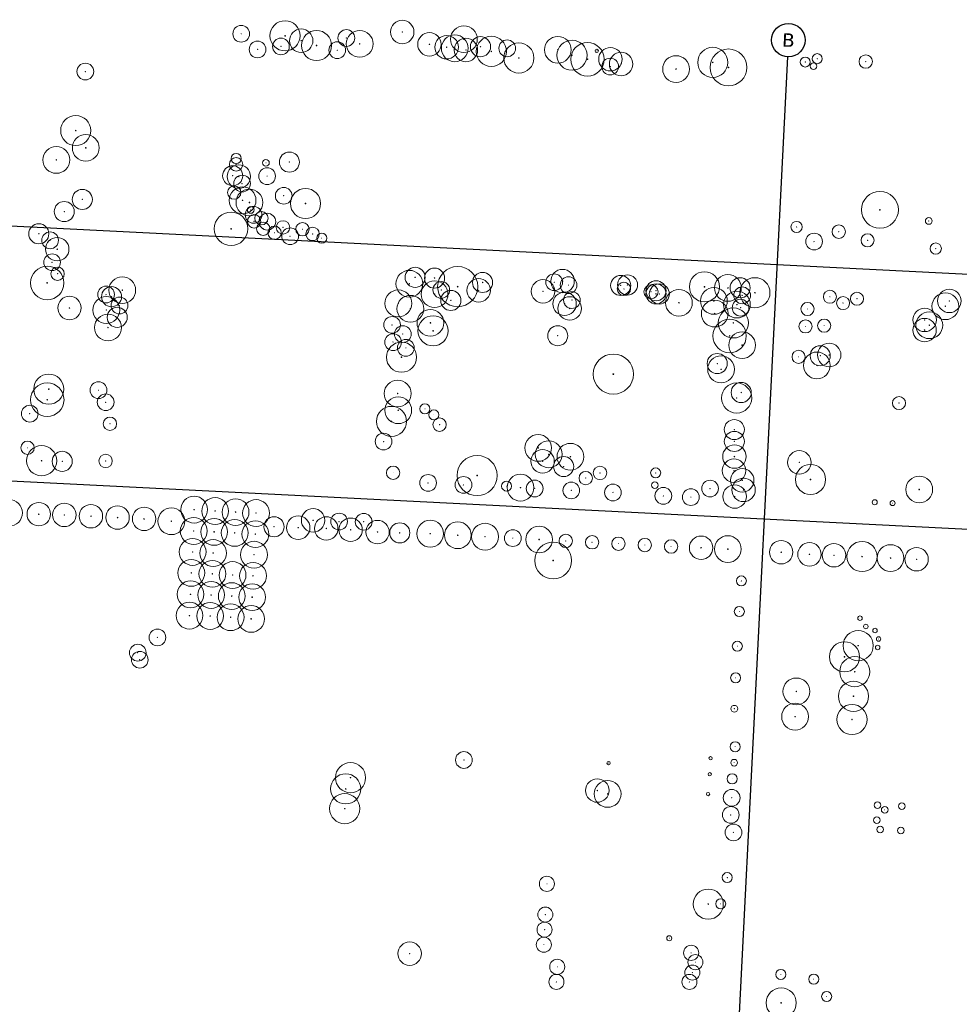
# Model space of a CAD drawing. Header units: millimetres. Extents: x 32690613 to 32694387, y 5343747 to 5344591.
# Tile 7 of 8: x 32692471 to 32692751, y 5344244 to 5344538. Entities that reach past the tile are written whole.
import ezdxf

# ---------------------------------------------------------------- set-up
doc = ezdxf.new("R2010")
doc.units = ezdxf.units.MM
doc.layers.get('DEFPOINTS').update_dxf_attribs({"true_color": 0xff7f7f})
doc.layers.add('Baum-Bestand', color=7, linetype='Continuous', lineweight=20, true_color=0x4c9900)
doc.styles.add('Verdana', font='verdana.ttf')

# ---------------------------------------------------------------- blocks, each defined once
blk = doc.blocks.new('Baum - ungeschützt')
at = {"layer": 'Baum-Bestand'}
for radius in [0.5, 0.01]:
    blk.add_circle((0, 0), radius, dxfattribs=at)
blk = doc.blocks.new('Einzelbaum geschützt')
at = {"layer": 'Baum-Bestand'}
for radius in [0.5, 0.01]:
    blk.add_circle((0, 0), radius, dxfattribs=at)
blk = doc.blocks.new('A$C78070446')
for p, q in [((4469989.15, 5343046.05), (4469922.86, 5342307.18)), ((4469505.56, 5343027.12), (4470255.14, 5342959.86)), ((4469498.77, 5342951.42), (4470248.35, 5342884.17))]:
    blk.add_line(p, q)
blk.add_circle((4469989.59, 5343051.03), 5)
at = {"insert": (4469989.59, 5343051.03), "char_height": 4, "attachment_point": 5, "rotation": 354.86, "line_spacing_factor": 0.252012, "style": 'Verdana'}
blk.add_mtext('B', dxfattribs=at)

msp = doc.modelspace()

# ---------------------------------------------------------------- block references
at = {"layer": 'Baum-Bestand'}
for name, p, xscale, yscale, zscale, rotation in [('Einzelbaum geschützt', (32692549.78, 5344533.41), 9.000000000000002, 9.000000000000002, 9.000000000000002, 87.15858123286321), ('Einzelbaum geschützt', (32692584.78, 5344534.55), 7.000000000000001, 7.000000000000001, 7.000000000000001, 87.15858123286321), ('Einzelbaum geschützt', (32692536.69, 5344534.01), 5, 5, 5, 87.15858123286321), ('Einzelbaum geschützt', (32692554.6, 5344531.94), 7.000000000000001, 7.000000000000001, 7.000000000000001, 87.15858123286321), ('Einzelbaum geschützt', (32692559.19, 5344530.5), 9.000000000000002, 9.000000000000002, 9.000000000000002, 87.15858123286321), ('Einzelbaum geschützt', (32692568.09, 5344532.75), 5, 5, 5, 87.15858123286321), ('Einzelbaum geschützt', (32692572.08, 5344531), 7.999999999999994, 7.999999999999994, 7.999999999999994, 87.15858123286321), ('Einzelbaum geschützt', (32692592.9, 5344530.86), 7.000000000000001, 7.000000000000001, 7.000000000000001, 87.15858123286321), ('Baum - ungeschützt', (32692603.2, 5344532.4), 7.999999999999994, 7.999999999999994, 7.999999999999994, 2.237485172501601), ('Baum - ungeschützt', (32692541.58, 5344529.34), 5, 5, 5, 2.2374851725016), ('Baum - ungeschützt', (32692548.56, 5344530.24), 5, 5, 5, 2.2374851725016), ('Baum - ungeschützt', (32692565.38, 5344529.12), 5, 5, 5, 2.2374851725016), ('Einzelbaum geschützt', (32692598.03, 5344530), 7.000000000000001, 7.000000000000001, 7.000000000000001, 87.15858123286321), ('Einzelbaum geschützt', (32692600.47, 5344529.68), 7.999999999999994, 7.999999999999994, 7.999999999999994, 87.15858123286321), ('Einzelbaum geschützt', (32692603.79, 5344529.16), 7.000000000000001, 7.000000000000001, 7.000000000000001, 87.15858123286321), ('Baum - ungeschützt', (32692608.15, 5344530.16), 5.999999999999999, 5.999999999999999, 5.999999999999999, 2.2374851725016), ('Einzelbaum geschützt', (32692611.39, 5344528.76), 9.000000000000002, 9.000000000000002, 9.000000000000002, 87.15858123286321), ('Einzelbaum geschützt', (32692616.13, 5344529.67), 5, 5, 5, 87.15858123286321), ('Baum - ungeschützt', (32692619.61, 5344526.78), 9, 9, 9, 2.237485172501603), ('Baum - ungeschützt', (32692631.25, 5344529.23), 7.999999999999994, 7.999999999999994, 7.999999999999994, 2.237485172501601), ('Baum - ungeschützt', (32692635.48, 5344527.61), 9, 9, 9, 2.237485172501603), ('Baum - ungeschützt', (32692640.1, 5344526.39), 10, 10, 10, 2.2374851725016), ('Baum - ungeschützt', (32692646.94, 5344526.42), 6.999999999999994, 6.999999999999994, 6.999999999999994, 2.237485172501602), ('Baum - ungeschützt', (32692650.14, 5344524.98), 6.999999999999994, 6.999999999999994, 6.999999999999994, 2.237485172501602), ('Baum - ungeschützt', (32692677.51, 5344525.47), 9, 9, 9, 2.237485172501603), ('Baum - ungeschützt', (32692682.2, 5344523.98), 11, 11, 11, 2.237485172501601), ('Baum - ungeschützt', (32692490.14, 5344522.73), 5, 5, 5, 2.2374851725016), ('Baum - ungeschützt', (32692646.89, 5344524.22), 5, 5, 5, 2.2374851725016), ('Baum - ungeschützt', (32692666.56, 5344523.47), 7.999999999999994, 7.999999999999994, 7.999999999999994, 2.237485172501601), ('Baum - ungeschützt', (32692705.14, 5344525.58), 3, 3, 3, 2.2374851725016), ('Baum - ungeschützt', (32692707.61, 5344524.33), 1.999999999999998, 1.999999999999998, 1.999999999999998, 2.237485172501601), ('Baum - ungeschützt', (32692708.71, 5344526.58), 3, 3, 3, 2.2374851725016), ('Baum - ungeschützt', (32692723.19, 5344525.72), 3.999999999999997, 3.999999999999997, 3.999999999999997, 2.237485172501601), ('Baum - ungeschützt', (32692487.28, 5344505.12), 9, 9, 9, 2.237485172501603), ('Baum - ungeschützt', (32692490.27, 5344499.96), 7.999999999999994, 7.999999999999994, 7.999999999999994, 2.237485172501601), ('Baum - ungeschützt', (32692481.48, 5344496.36), 7.999999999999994, 7.999999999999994, 7.999999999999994, 2.237485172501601), ('Baum - ungeschützt', (32692551.08, 5344495.71), 5.999999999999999, 5.999999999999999, 5.999999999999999, 2.2374851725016), ('Baum - ungeschützt', (32692535.16, 5344495.03), 3.999999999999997, 3.999999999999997, 3.999999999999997, 2.237485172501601), ('Baum - ungeschützt', (32692535.17, 5344496.79), 3, 3, 3, 2.2374851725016), ('Baum - ungeschützt', (32692544.08, 5344495.47), 1.999999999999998, 1.999999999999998, 1.999999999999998, 2.237485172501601), ('Baum - ungeschützt', (32692534.15, 5344491.64), 5.999999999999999, 5.999999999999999, 5.999999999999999, 2.2374851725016), ('Baum - ungeschützt', (32692535.98, 5344491.39), 6.999999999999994, 6.999999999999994, 6.999999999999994, 2.237485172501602), ('Baum - ungeschützt', (32692544.43, 5344491.51), 5, 5, 5, 2.2374851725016), ('Baum - ungeschützt', (32692536.95, 5344489.3), 5, 5, 5, 2.2374851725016), ('Baum - ungeschützt', (32692489.24, 5344484.56), 5.999999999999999, 5.999999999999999, 5.999999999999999, 2.2374851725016), ('Baum - ungeschützt', (32692534.59, 5344486.62), 3.999999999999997, 3.999999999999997, 3.999999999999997, 2.237485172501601), ('Baum - ungeschützt', (32692537.1, 5344484.29), 7.999999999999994, 7.999999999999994, 7.999999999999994, 2.237485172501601), ('Baum - ungeschützt', (32692539.14, 5344483.65), 7.999999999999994, 7.999999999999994, 7.999999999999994, 2.237485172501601), ('Baum - ungeschützt', (32692549.38, 5344485.66), 5, 5, 5, 2.2374851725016), ('Baum - ungeschützt', (32692555.9, 5344483.34), 9, 9, 9, 2.237485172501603), ('Baum - ungeschützt', (32692727.44, 5344481.46), 11, 11, 11, 2.237485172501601), ('Baum - ungeschützt', (32692483.85, 5344480.93), 5.999999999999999, 5.999999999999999, 5.999999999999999, 2.2374851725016), ('Baum - ungeschützt', (32692540.39, 5344479.97), 5, 5, 5, 2.2374851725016), ('Baum - ungeschützt', (32692539.53, 5344481.42), 1.999999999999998, 1.999999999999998, 1.999999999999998, 2.237485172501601), ('Baum - ungeschützt', (32692533.66, 5344475.79), 10, 10, 10, 2.2374851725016), ('Baum - ungeschützt', (32692540.53, 5344478.01), 3.999999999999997, 3.999999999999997, 3.999999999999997, 2.237485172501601), ('Baum - ungeschützt', (32692542.72, 5344478.96), 3.999999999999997, 3.999999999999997, 3.999999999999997, 2.237485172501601), ('Baum - ungeschützt', (32692544.48, 5344477.92), 5, 5, 5, 2.2374851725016), ('Baum - ungeschützt', (32692549.17, 5344476.21), 3.999999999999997, 3.999999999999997, 3.999999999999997, 2.237485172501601), ('Baum - ungeschützt', (32692742, 5344478.13), 1.999999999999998, 1.999999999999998, 1.999999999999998, 2.237485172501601), ('Baum - ungeschützt', (32692476.25, 5344474.3), 5.999999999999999, 5.999999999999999, 5.999999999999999, 2.2374851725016), ('Baum - ungeschützt', (32692543.27, 5344475.8), 3.999999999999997, 3.999999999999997, 3.999999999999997, 2.237485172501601), ('Baum - ungeschützt', (32692546.65, 5344474.6), 3.999999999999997, 3.999999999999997, 3.999999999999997, 2.237485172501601), ('Baum - ungeschützt', (32692551.3, 5344473.57), 5, 5, 5, 2.2374851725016), ('Baum - ungeschützt', (32692554.98, 5344475.67), 3.999999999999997, 3.999999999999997, 3.999999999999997, 2.237485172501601), ('Baum - ungeschützt', (32692558.01, 5344474.26), 3.999999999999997, 3.999999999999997, 3.999999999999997, 2.237485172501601), ('Einzelbaum geschützt', (32692702.54, 5344476.34), 3.358529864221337, 3.358529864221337, 3.358529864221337, 87.15858123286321), ('Einzelbaum geschützt', (32692715.14, 5344474.93), 3.999999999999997, 3.999999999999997, 3.999999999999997, 87.15858123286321), ('Baum - ungeschützt', (32692479.62, 5344472.35), 5, 5, 5, 2.2374851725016), ('Baum - ungeschützt', (32692481.74, 5344469.71), 6.999999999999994, 6.999999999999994, 6.999999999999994, 2.237485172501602), ('Baum - ungeschützt', (32692560.73, 5344473.01), 3, 3, 3, 2.2374851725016), ('Einzelbaum geschützt', (32692707.77, 5344471.99), 5, 5, 5, 87.15858123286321), ('Baum - ungeschützt', (32692723.75, 5344472.36), 3.910082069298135, 3.910082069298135, 3.910082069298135, 2.237485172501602), ('Einzelbaum geschützt', (32692744.09, 5344469.89), 3.358529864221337, 3.358529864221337, 3.358529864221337, 87.15858123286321), ('Baum - ungeschützt', (32692480.22, 5344465.8), 5, 5, 5, 2.2374851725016), ('Baum - ungeschützt', (32692478.76, 5344459.62), 10, 10, 10, 2.2374851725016), ('Baum - ungeschützt', (32692481.85, 5344462.38), 3.999999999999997, 3.999999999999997, 3.999999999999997, 2.237485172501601), ('Einzelbaum geschützt', (32692586.9, 5344459.38), 7.999999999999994, 7.999999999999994, 7.999999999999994, 87.15858123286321), ('Einzelbaum geschützt', (32692588.63, 5344461.29), 6, 6, 6, 87.15858123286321), ('Einzelbaum geschützt', (32692594.42, 5344461.07), 6, 6, 6, 87.15858123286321), ('Einzelbaum geschützt', (32692601.34, 5344458.53), 12, 12, 12, 87.15858123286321), ('Einzelbaum geschützt', (32692632.65, 5344460.17), 7.000000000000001, 7.000000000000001, 7.000000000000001, 87.15858123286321), ('Baum - ungeschützt', (32692501.17, 5344457.47), 7.999999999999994, 7.999999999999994, 7.999999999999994, 2.237485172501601), ('Einzelbaum geschützt', (32692607.59, 5344457.42), 7.000000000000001, 7.000000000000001, 7.000000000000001, 87.15858123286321), ('Einzelbaum geschützt', (32692608.77, 5344459.77), 6, 6, 6, 87.15858123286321), ('Einzelbaum geschützt', (32692626.81, 5344457.12), 7.000000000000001, 7.000000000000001, 7.000000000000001, 87.15858123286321), ('Einzelbaum geschützt', (32692630.15, 5344459.83), 5, 5, 5, 87.15858123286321), ('Einzelbaum geschützt', (32692634.44, 5344458.97), 5, 5, 5, 87.15858123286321), ('Einzelbaum geschützt', (32692650.02, 5344458.88), 6, 6, 6, 87.15858123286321), ('Einzelbaum geschützt', (32692652.05, 5344459.03), 6, 6, 6, 87.15858123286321), ('Einzelbaum geschützt', (32692675.03, 5344458.48), 9.000000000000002, 9.000000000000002, 9.000000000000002, 87.15858123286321), ('Einzelbaum geschützt', (32692682.03, 5344458.14), 7.999999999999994, 7.999999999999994, 7.999999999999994, 87.15858123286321), ('Einzelbaum geschützt', (32692685.67, 5344458.18), 6, 6, 6, 87.15858123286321), ('Baum - ungeschützt', (32692690.1, 5344456.7), 9, 9, 9, 2.237485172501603), ('Baum - ungeschützt', (32692496.33, 5344456.17), 5, 5, 5, 2.2374851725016), ('Baum - ungeschützt', (32692497.96, 5344455.52), 5.999999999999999, 5.999999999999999, 5.999999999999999, 2.2374851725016), ('Einzelbaum geschützt', (32692583.61, 5344453.53), 7.999999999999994, 7.999999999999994, 7.999999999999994, 87.15858123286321), ('Einzelbaum geschützt', (32692594.43, 5344456.27), 7.999999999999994, 7.999999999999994, 7.999999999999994, 87.15858123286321), ('Einzelbaum geschützt', (32692596.44, 5344457.54), 5, 5, 5, 87.15858123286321), ('Einzelbaum geschützt', (32692650.98, 5344457.86), 3.999999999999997, 3.999999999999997, 3.999999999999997, 87.15858123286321), ('Einzelbaum geschützt', (32692659.06, 5344456.99), 4.195623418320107, 4.195623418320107, 4.195623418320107, 87.15858123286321), ('Einzelbaum geschützt', (32692660.56, 5344456.37), 6, 6, 6, 87.15858123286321), ('Einzelbaum geschützt', (32692660.57, 5344457.3), 6, 6, 6, 87.15858123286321), ('Einzelbaum geschützt', (32692661.56, 5344456.34), 6, 6, 6, 87.15858123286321), ('Baum - ungeschützt', (32692667.4, 5344453.7), 7.999999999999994, 7.999999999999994, 7.999999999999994, 2.237485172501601), ('Baum - ungeschützt', (32692677.85, 5344454.26), 7.999999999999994, 7.999999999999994, 7.999999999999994, 2.237485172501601), ('Einzelbaum geschützt', (32692686.29, 5344455.92), 5, 5, 5, 87.15858123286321), ('Baum - ungeschützt', (32692748.15, 5344454.26), 6.999999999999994, 6.999999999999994, 6.999999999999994, 2.237485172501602), ('Baum - ungeschützt', (32692485.41, 5344452.16), 6.999999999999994, 6.999999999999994, 6.999999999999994, 2.237485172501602), ('Baum - ungeschützt', (32692496.4, 5344451.55), 7.999999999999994, 7.999999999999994, 7.999999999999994, 2.237485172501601), ('Baum - ungeschützt', (32692500.34, 5344452.9), 5, 5, 5, 2.2374851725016), ('Einzelbaum geschützt', (32692587.21, 5344451.93), 7.999999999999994, 7.999999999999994, 7.999999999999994, 87.15858123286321), ('Einzelbaum geschützt', (32692599.29, 5344454.41), 6, 6, 6, 87.15858123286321), ('Einzelbaum geschützt', (32692633.26, 5344453.4), 7.000000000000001, 7.000000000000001, 7.000000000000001, 87.15858123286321), ('Einzelbaum geschützt', (32692634.79, 5344452.01), 7.000000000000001, 7.000000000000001, 7.000000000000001, 87.15858123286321), ('Einzelbaum geschützt', (32692635.45, 5344454.51), 5, 5, 5, 87.15858123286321), ('Baum - ungeschützt', (32692684.72, 5344453.17), 7.999999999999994, 7.999999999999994, 7.999999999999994, 2.237485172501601), ('Einzelbaum geschützt', (32692685.81, 5344452.24), 5, 5, 5, 87.15858123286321), ('Baum - ungeschützt', (32692712.49, 5344455.5), 3.910082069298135, 3.910082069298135, 3.910082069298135, 2.237485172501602), ('Baum - ungeschützt', (32692716.43, 5344453.62), 3.910082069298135, 3.910082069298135, 3.910082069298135, 2.237485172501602), ('Baum - ungeschützt', (32692720.58, 5344454.92), 3.910082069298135, 3.910082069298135, 3.910082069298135, 2.237485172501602), ('Baum - ungeschützt', (32692746.98, 5344452.68), 7.999999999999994, 7.999999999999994, 7.999999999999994, 2.237485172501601), ('Baum - ungeschützt', (32692499.65, 5344449.36), 5.999999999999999, 5.999999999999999, 5.999999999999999, 2.2374851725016), ('Baum - ungeschützt', (32692593.19, 5344447.72), 7.999999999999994, 7.999999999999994, 7.999999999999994, 2.237485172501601), ('Einzelbaum geschützt', (32692678.1, 5344450.48), 7.999999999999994, 7.999999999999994, 7.999999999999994, 87.15858123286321), ('Einzelbaum geschützt', (32692683.65, 5344447.7), 9.000000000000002, 9.000000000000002, 9.000000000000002, 87.15858123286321), ('Baum - ungeschützt', (32692705.8, 5344451.86), 3.910082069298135, 3.910082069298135, 3.910082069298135, 2.237485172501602), ('Baum - ungeschützt', (32692740.79, 5344448.59), 6.999999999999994, 6.999999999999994, 6.999999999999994, 2.237485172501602), ('Einzelbaum geschützt', (32692496.91, 5344446.32), 7.999999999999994, 7.999999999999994, 7.999999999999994, 87.15858123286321), ('Einzelbaum geschützt', (32692581.74, 5344447.1), 5, 5, 5, 87.15858123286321), ('Baum - ungeschützt', (32692593.98, 5344445.34), 9, 9, 9, 2.237485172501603), ('Baum - ungeschützt', (32692682.53, 5344443.81), 10, 10, 10, 2.2374851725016), ('Baum - ungeschützt', (32692710.77, 5344446.88), 3.910082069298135, 3.910082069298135, 3.910082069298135, 2.237485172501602), ('Baum - ungeschützt', (32692740.76, 5344445.55), 6.999999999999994, 6.999999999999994, 6.999999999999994, 2.237485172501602), ('Baum - ungeschützt', (32692742.18, 5344447), 7.999999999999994, 7.999999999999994, 7.999999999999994, 2.237485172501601), ('Einzelbaum geschützt', (32692584.95, 5344444.37), 5, 5, 5, 87.15858123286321), ('Baum - ungeschützt', (32692631.21, 5344443.87), 5.999999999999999, 5.999999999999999, 5.999999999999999, 2.2374851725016), ('Baum - ungeschützt', (32692705.21, 5344446.65), 3.910082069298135, 3.910082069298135, 3.910082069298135, 2.237485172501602), ('Einzelbaum geschützt', (32692582.05, 5344441.96), 5, 5, 5, 87.15858123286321), ('Baum - ungeschützt', (32692686.28, 5344441.05), 7.999999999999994, 7.999999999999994, 7.999999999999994, 2.237485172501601), ('Einzelbaum geschützt', (32692584.56, 5344437.46), 9.000000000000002, 9.000000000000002, 9.000000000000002, 87.15858123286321), ('Einzelbaum geschützt', (32692585.86, 5344440.25), 5, 5, 5, 87.15858123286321), ('Baum - ungeschützt', (32692709.6, 5344437.9), 5.999999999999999, 5.999999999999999, 5.999999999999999, 2.2374851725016), ('Baum - ungeschützt', (32692712.28, 5344438.13), 6.999999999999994, 6.999999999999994, 6.999999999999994, 2.237485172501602), ('Baum - ungeschützt', (32692647.82, 5344432.41), 12, 12, 12, 2.2374851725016), ('Baum - ungeschützt', (32692678.85, 5344435.56), 5.999999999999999, 5.999999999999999, 5.999999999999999, 2.2374851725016), ('Baum - ungeschützt', (32692680, 5344433.84), 7.999999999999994, 7.999999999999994, 7.999999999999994, 2.237485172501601), ('Baum - ungeschützt', (32692703.15, 5344437.57), 3.910082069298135, 3.910082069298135, 3.910082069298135, 2.237485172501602), ('Baum - ungeschützt', (32692708.6, 5344435), 7.999999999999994, 7.999999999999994, 7.999999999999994, 2.237485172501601), ('Einzelbaum geschützt', (32692479.22, 5344427.92), 9.000000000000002, 9.000000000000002, 9.000000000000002, 87.15858123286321), ('Baum - ungeschützt', (32692478.77, 5344424.77), 10, 10, 10, 2.2374851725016), ('Einzelbaum geschützt', (32692494.08, 5344427.61), 5, 5, 5, 87.15858123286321), ('Einzelbaum geschützt', (32692583.41, 5344426.62), 7.999999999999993, 7.999999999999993, 7.999999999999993, 87.15858123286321), ('Einzelbaum geschützt', (32692684.64, 5344425.28), 9.000000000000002, 9.000000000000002, 9.000000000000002, 87.15858123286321), ('Baum - ungeschützt', (32692686, 5344426.92), 5.999999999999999, 5.999999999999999, 5.999999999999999, 2.2374851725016), ('Einzelbaum geschützt', (32692496.22, 5344424.01), 5, 5, 5, 87.15858123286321), ('Einzelbaum geschützt', (32692583.58, 5344421.63), 7.999999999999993, 7.999999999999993, 7.999999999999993, 87.15858123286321), ('Baum - ungeschützt', (32692733.13, 5344423.77), 3.910082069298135, 3.910082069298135, 3.910082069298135, 2.237485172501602), ('Einzelbaum geschützt', (32692473.55, 5344420.6), 5, 5, 5, 87.15858123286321), ('Baum - ungeschützt', (32692581.57, 5344418.29), 9, 9, 9, 2.237485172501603), ('Baum - ungeschützt', (32692591.56, 5344422.05), 3, 3, 3, 2.2374851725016), ('Baum - ungeschützt', (32692497.49, 5344417.59), 3.999999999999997, 3.999999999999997, 3.999999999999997, 2.237485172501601), ('Baum - ungeschützt', (32692594.23, 5344420.24), 3, 3, 3, 2.2374851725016), ('Baum - ungeschützt', (32692595.93, 5344417.33), 3.999999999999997, 3.999999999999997, 3.999999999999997, 2.237485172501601), ('Einzelbaum geschützt', (32692683.94, 5344415.85), 6, 6, 6, 87.15858123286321), ('Einzelbaum geschützt', (32692579.2, 5344412.28), 5, 5, 5, 87.15858123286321), ('Baum - ungeschützt', (32692625.37, 5344410.38), 7.999999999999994, 7.999999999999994, 7.999999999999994, 2.237485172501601), ('Einzelbaum geschützt', (32692683.96, 5344412.32), 6, 6, 6, 87.15858123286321), ('Baum - ungeschützt', (32692472.88, 5344410.41), 3.999999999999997, 3.999999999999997, 3.999999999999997, 2.237485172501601), ('Einzelbaum geschützt', (32692477.08, 5344406.56), 9.000000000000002, 9.000000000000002, 9.000000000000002, 87.15858123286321), ('Baum - ungeschützt', (32692628.52, 5344408.47), 7.999999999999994, 7.999999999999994, 7.999999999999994, 2.237485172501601), ('Baum - ungeschützt', (32692635.01, 5344407.74), 7.999999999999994, 7.999999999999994, 7.999999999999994, 2.237485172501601), ('Einzelbaum geschützt', (32692683.99, 5344407.8), 7.000000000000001, 7.000000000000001, 7.000000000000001, 87.15858123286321), ('Einzelbaum geschützt', (32692483.24, 5344406.37), 6, 6, 6, 87.15858123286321), ('Baum - ungeschützt', (32692496.2, 5344406.49), 3.999999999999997, 3.999999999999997, 3.999999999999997, 2.237485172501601), ('Baum - ungeschützt', (32692607.14, 5344402.13), 12, 12, 12, 2.2374851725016), ('Baum - ungeschützt', (32692626.69, 5344406.39), 6.999999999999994, 6.999999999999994, 6.999999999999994, 2.237485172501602), ('Baum - ungeschützt', (32692632.98, 5344404.82), 5.999999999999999, 5.999999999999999, 5.999999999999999, 2.2374851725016), ('Einzelbaum geschützt', (32692703.35, 5344406.06), 7.000000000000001, 7.000000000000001, 7.000000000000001, 87.15858123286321), ('Baum - ungeschützt', (32692582.06, 5344402.95), 3.999999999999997, 3.999999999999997, 3.999999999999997, 2.237485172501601), ('Einzelbaum geschützt', (32692643.83, 5344402.91), 3.999999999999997, 3.999999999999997, 3.999999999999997, 87.15858123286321), ('Einzelbaum geschützt', (32692683.84, 5344403.59), 7.000000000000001, 7.000000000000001, 7.000000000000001, 87.15858123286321), ('Einzelbaum geschützt', (32692706.7, 5344400.96), 9.000000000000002, 9.000000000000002, 9.000000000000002, 87.15858123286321), ('Einzelbaum geschützt', (32692592.5, 5344399.94), 5, 5, 5, 87.15858123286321), ('Einzelbaum geschützt', (32692603.07, 5344399.34), 5, 5, 5, 87.15858123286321), ('Baum - ungeschützt', (32692620.09, 5344398.53), 7.999999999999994, 7.999999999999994, 7.999999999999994, 2.237485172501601), ('Baum - ungeschützt', (32692639.57, 5344401.36), 3.999999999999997, 3.999999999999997, 3.999999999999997, 2.237485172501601), ('Baum - ungeschützt', (32692660.46, 5344402.92), 3, 3, 3, 2.2374851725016), ('Baum - ungeschützt', (32692686.32, 5344400.71), 6.999999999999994, 6.999999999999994, 6.999999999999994, 2.237485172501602), ('Baum - ungeschützt', (32692739.17, 5344397.97), 7.999999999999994, 7.999999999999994, 7.999999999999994, 2.237485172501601), ('Baum - ungeschützt', (32692615.95, 5344398.98), 3, 3, 3, 2.2374851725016), ('Einzelbaum geschützt', (32692624.33, 5344398.27), 5, 5, 5, 87.15858123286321), ('Einzelbaum geschützt', (32692635.26, 5344397.7), 5, 5, 5, 87.15858123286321), ('Einzelbaum geschützt', (32692647.7, 5344397.08), 5, 5, 5, 87.15858123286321), ('Baum - ungeschützt', (32692660.22, 5344399.27), 1.999999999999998, 1.999999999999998, 1.999999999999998, 2.237485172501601), ('Einzelbaum geschützt', (32692676.7, 5344398.25), 5, 5, 5, 87.15858123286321), ('Einzelbaum geschützt', (32692684.06, 5344395.87), 7.000000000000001, 7.000000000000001, 7.000000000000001, 87.15858123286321), ('Einzelbaum geschützt', (32692686.7, 5344397.84), 7.000000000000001, 7.000000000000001, 7.000000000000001, 87.15858123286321), ('Einzelbaum geschützt', (32692522.63, 5344391.96), 7.999999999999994, 7.999999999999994, 7.999999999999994, 87.15858123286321), ('Einzelbaum geschützt', (32692662.75, 5344396.07), 5, 5, 5, 87.15858123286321), ('Einzelbaum geschützt', (32692670.97, 5344395.69), 5, 5, 5, 87.15858123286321), ('Einzelbaum geschützt', (32692467.34, 5344390.99), 7.999999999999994, 7.999999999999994, 7.999999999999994, 87.15858123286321), ('Einzelbaum geschützt', (32692476.24, 5344390.6), 7.000000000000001, 7.000000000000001, 7.000000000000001, 87.15858123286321), ('Einzelbaum geschützt', (32692483.86, 5344390.38), 7.000000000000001, 7.000000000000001, 7.000000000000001, 87.15858123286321), ('Einzelbaum geschützt', (32692491.81, 5344389.99), 7.000000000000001, 7.000000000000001, 7.000000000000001, 87.15858123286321), ('Einzelbaum geschützt', (32692499.76, 5344389.6), 7.000000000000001, 7.000000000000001, 7.000000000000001, 87.15858123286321), ('Einzelbaum geschützt', (32692528.9, 5344391.53), 7.999999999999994, 7.999999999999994, 7.999999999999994, 87.15858123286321), ('Einzelbaum geschützt', (32692535, 5344391.21), 7.999999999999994, 7.999999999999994, 7.999999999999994, 87.15858123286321), ('Einzelbaum geschützt', (32692541.12, 5344390.94), 7.999999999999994, 7.999999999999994, 7.999999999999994, 87.15858123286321), ('Baum - ungeschützt', (32692725.89, 5344394.16), 1.5, 1.5, 1.5, 2.2374851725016), ('Baum - ungeschützt', (32692731.22, 5344393.9), 1.5, 1.5, 1.5, 2.2374851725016), ('Einzelbaum geschützt', (32692507.7, 5344389.2), 7.000000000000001, 7.000000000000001, 7.000000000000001, 87.15858123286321), ('Einzelbaum geschützt', (32692515.84, 5344388.49), 7.999999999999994, 7.999999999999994, 7.999999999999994, 87.15858123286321), ('Einzelbaum geschützt', (32692553.71, 5344386.56), 7.000000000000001, 7.000000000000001, 7.000000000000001, 87.15858123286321), ('Einzelbaum geschützt', (32692558.16, 5344388.76), 7.000000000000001, 7.000000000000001, 7.000000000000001, 87.15858123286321), ('Einzelbaum geschützt', (32692565.92, 5344388.39), 5, 5, 5, 87.15858123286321), ('Einzelbaum geschützt', (32692573.27, 5344388.34), 5, 5, 5, 87.15858123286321), ('Einzelbaum geschützt', (32692522.51, 5344385.58), 7.999999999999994, 7.999999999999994, 7.999999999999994, 87.15858123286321), ('Einzelbaum geschützt', (32692528.61, 5344385.3), 7.999999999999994, 7.999999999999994, 7.999999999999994, 87.15858123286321), ('Einzelbaum geschützt', (32692534.74, 5344385), 7.999999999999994, 7.999999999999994, 7.999999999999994, 87.15858123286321), ('Einzelbaum geschützt', (32692540.92, 5344384.64), 7.999999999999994, 7.999999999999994, 7.999999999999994, 87.15858123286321), ('Einzelbaum geschützt', (32692546.49, 5344386.84), 6, 6, 6, 87.15858123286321), ('Einzelbaum geschützt', (32692562.09, 5344386.33), 7.000000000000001, 7.000000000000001, 7.000000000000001, 87.15858123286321), ('Einzelbaum geschützt', (32692569.36, 5344385.94), 7.000000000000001, 7.000000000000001, 7.000000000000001, 87.15858123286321), ('Einzelbaum geschützt', (32692577.4, 5344385.25), 7.000000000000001, 7.000000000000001, 7.000000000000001, 87.15858123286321), ('Einzelbaum geschützt', (32692584.04, 5344385.02), 6, 6, 6, 87.15858123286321), ('Einzelbaum geschützt', (32692593.13, 5344384.78), 7.999999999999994, 7.999999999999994, 7.999999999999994, 87.15858123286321), ('Einzelbaum geschützt', (32692601.37, 5344384.32), 7.999999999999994, 7.999999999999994, 7.999999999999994, 87.15858123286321), ('Einzelbaum geschützt', (32692609.51, 5344383.88), 7.999999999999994, 7.999999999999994, 7.999999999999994, 87.15858123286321), ('Einzelbaum geschützt', (32692625.66, 5344383.04), 7.999999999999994, 7.999999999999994, 7.999999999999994, 87.15858123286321), ('Einzelbaum geschützt', (32692617.8, 5344383.45), 5, 5, 5, 87.15858123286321), ('Einzelbaum geschützt', (32692633.61, 5344382.63), 3.999999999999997, 3.999999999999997, 3.999999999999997, 87.15858123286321), ('Einzelbaum geschützt', (32692641.48, 5344382.21), 3.999999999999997, 3.999999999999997, 3.999999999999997, 87.15858123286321), ('Einzelbaum geschützt', (32692674.03, 5344380.57), 7.000000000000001, 7.000000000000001, 7.000000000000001, 87.15858123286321), ('Einzelbaum geschützt', (32692682.01, 5344380.17), 7.999999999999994, 7.999999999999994, 7.999999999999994, 87.15858123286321), ('Einzelbaum geschützt', (32692522.18, 5344379.32), 7.999999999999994, 7.999999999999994, 7.999999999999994, 87.15858123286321), ('Einzelbaum geschützt', (32692528.32, 5344378.99), 7.999999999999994, 7.999999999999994, 7.999999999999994, 87.15858123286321), ('Einzelbaum geschützt', (32692540.51, 5344378.5), 7.999999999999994, 7.999999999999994, 7.999999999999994, 87.15858123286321), ('Baum - ungeschützt', (32692629.86, 5344376.75), 11, 11, 11, 2.237485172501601), ('Einzelbaum geschützt', (32692649.35, 5344381.78), 3.999999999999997, 3.999999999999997, 3.999999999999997, 87.15858123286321), ('Einzelbaum geschützt', (32692657.22, 5344381.38), 3.999999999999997, 3.999999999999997, 3.999999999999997, 87.15858123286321), ('Einzelbaum geschützt', (32692665.07, 5344380.95), 3.999999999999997, 3.999999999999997, 3.999999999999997, 87.15858123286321), ('Baum - ungeschützt', (32692697.94, 5344379.25), 6.999999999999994, 6.999999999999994, 6.999999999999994, 2.237485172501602), ('Einzelbaum geschützt', (32692706.39, 5344378.6), 7.000000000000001, 7.000000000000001, 7.000000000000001, 87.15858123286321), ('Einzelbaum geschützt', (32692713.7, 5344378.34), 7.000000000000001, 7.000000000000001, 7.000000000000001, 87.15858123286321), ('Einzelbaum geschützt', (32692722.09, 5344377.95), 9.000000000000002, 9.000000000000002, 9.000000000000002, 87.15858123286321), ('Einzelbaum geschützt', (32692730.6, 5344377.49), 7.999999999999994, 7.999999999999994, 7.999999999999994, 87.15858123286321), ('Einzelbaum geschützt', (32692738.38, 5344377.14), 7.000000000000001, 7.000000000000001, 7.000000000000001, 87.15858123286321), ('Einzelbaum geschützt', (32692521.78, 5344373.06), 7.999999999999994, 7.999999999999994, 7.999999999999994, 87.15858123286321), ('Einzelbaum geschützt', (32692528.08, 5344372.79), 7.999999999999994, 7.999999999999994, 7.999999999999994, 87.15858123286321), ('Einzelbaum geschützt', (32692534.12, 5344372.43), 7.999999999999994, 7.999999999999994, 7.999999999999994, 87.15858123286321), ('Einzelbaum geschützt', (32692540.22, 5344372.2), 7.999999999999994, 7.999999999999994, 7.999999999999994, 87.15858123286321), ('Einzelbaum geschützt', (32692521.55, 5344366.67), 7.999999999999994, 7.999999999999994, 7.999999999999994, 87.15858123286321), ('Einzelbaum geschützt', (32692527.71, 5344366.49), 7.999999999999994, 7.999999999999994, 7.999999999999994, 87.15858123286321), ('Einzelbaum geschützt', (32692533.86, 5344366.15), 7.999999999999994, 7.999999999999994, 7.999999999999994, 87.15858123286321), ('Einzelbaum geschützt', (32692539.96, 5344365.83), 7.999999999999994, 7.999999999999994, 7.999999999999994, 87.15858123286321), ('Baum - ungeschützt', (32692686.05, 5344370.68), 3, 3, 3, 2.2374851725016), ('Einzelbaum geschützt', (32692521.24, 5344360.32), 7.999999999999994, 7.999999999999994, 7.999999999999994, 87.15858123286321), ('Einzelbaum geschützt', (32692527.43, 5344360.21), 7.999999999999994, 7.999999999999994, 7.999999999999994, 87.15858123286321), ('Einzelbaum geschützt', (32692533.53, 5344359.83), 7.999999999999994, 7.999999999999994, 7.999999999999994, 87.15858123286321), ('Einzelbaum geschützt', (32692539.66, 5344359.34), 7.999999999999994, 7.999999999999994, 7.999999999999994, 87.15858123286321), ('Baum - ungeschützt', (32692685.44, 5344361.53), 3, 3, 3, 2.2374851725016), ('Baum - ungeschützt', (32692721.46, 5344359.54), 1.344425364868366, 1.344425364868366, 1.344425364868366, 2.237485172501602), ('Baum - ungeschützt', (32692723.24, 5344357.08), 1.344425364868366, 1.344425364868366, 1.344425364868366, 2.237485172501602), ('Baum - ungeschützt', (32692511.68, 5344353.81), 5, 5, 5, 2.2374851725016), ('Baum - ungeschützt', (32692720.94, 5344351.35), 9, 9, 9, 2.237485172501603), ('Baum - ungeschützt', (32692725.98, 5344355.85), 1.344425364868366, 1.344425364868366, 1.344425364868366, 2.237485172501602), ('Baum - ungeschützt', (32692505.8, 5344349.25), 5, 5, 5, 2.2374851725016), ('Baum - ungeschützt', (32692684.84, 5344351.18), 3, 3, 3, 2.2374851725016), ('Baum - ungeschützt', (32692716.86, 5344348.02), 9, 9, 9, 2.237485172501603), ('Baum - ungeschützt', (32692727.03, 5344353.34), 1.344425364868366, 1.344425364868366, 1.344425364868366, 2.237485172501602), ('Baum - ungeschützt', (32692506.39, 5344347.15), 5, 5, 5, 2.2374851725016), ('Baum - ungeschützt', (32692726.74, 5344350.82), 1.344425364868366, 1.344425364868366, 1.344425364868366, 2.237485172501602), ('Baum - ungeschützt', (32692719.92, 5344343.57), 9, 9, 9, 2.237485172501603), ('Baum - ungeschützt', (32692684.34, 5344341.73), 3, 3, 3, 2.2374851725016), ('Einzelbaum geschützt', (32692702.47, 5344337.69), 7.999999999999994, 7.999999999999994, 7.999999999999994, 87.15858123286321), ('Baum - ungeschützt', (32692719.53, 5344336.24), 9, 9, 9, 2.237485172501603), ('Einzelbaum geschützt', (32692702.09, 5344330.15), 7.999999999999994, 7.999999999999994, 7.999999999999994, 87.15858123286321), ('Baum - ungeschützt', (32692683.95, 5344332.53), 1.999999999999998, 1.999999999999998, 1.999999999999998, 2.237485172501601), ('Baum - ungeschützt', (32692719.09, 5344329.3), 9, 9, 9, 2.237485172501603), ('Baum - ungeschützt', (32692684.19, 5344321.17), 3, 3, 3, 2.2374851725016), ('Baum - ungeschützt', (32692603.2, 5344317.21), 5, 5, 5, 2.2374851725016), ('Baum - ungeschützt', (32692569.34, 5344311.93), 9, 9, 9, 2.237485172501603), ('Baum - ungeschützt', (32692683.9, 5344316.41), 1.999999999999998, 1.999999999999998, 1.999999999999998, 2.237485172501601), ('Baum - ungeschützt', (32692567.9, 5344308.59), 9, 9, 9, 2.237485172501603), ('Baum - ungeschützt', (32692643.03, 5344308.1), 6.999999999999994, 6.999999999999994, 6.999999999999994, 2.237485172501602), ('Baum - ungeschützt', (32692646.11, 5344307.09), 7.999999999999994, 7.999999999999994, 7.999999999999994, 2.237485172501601), ('Baum - ungeschützt', (32692683.31, 5344311.58), 3, 3, 3, 2.2374851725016), ('Baum - ungeschützt', (32692683.16, 5344305.93), 5, 5, 5, 2.2374851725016), ('Baum - ungeschützt', (32692567.6, 5344302.69), 9, 9, 9, 2.237485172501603), ('Baum - ungeschützt', (32692682.89, 5344300.82), 5, 5, 5, 2.2374851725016), ('Baum - ungeschützt', (32692726.72, 5344303.73), 1.999999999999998, 1.999999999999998, 1.999999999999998, 2.237485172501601), ('Baum - ungeschützt', (32692728.86, 5344302.32), 1.999999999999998, 1.999999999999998, 1.999999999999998, 2.237485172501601), ('Baum - ungeschützt', (32692733.99, 5344303.41), 1.999999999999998, 1.999999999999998, 1.999999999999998, 2.237485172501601), ('Baum - ungeschützt', (32692726.52, 5344299.23), 1.999999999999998, 1.999999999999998, 1.999999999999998, 2.237485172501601), ('Baum - ungeschützt', (32692683.7, 5344295.6), 5, 5, 5, 2.2374851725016), ('Baum - ungeschützt', (32692727.5, 5344296.45), 1.999999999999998, 1.999999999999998, 1.999999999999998, 2.237485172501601), ('Baum - ungeschützt', (32692733.67, 5344296.17), 1.999999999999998, 1.999999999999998, 1.999999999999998, 2.237485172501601), ('Baum - ungeschützt', (32692627.97, 5344280.25), 4.5, 4.5, 4.5, 2.237485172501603), ('Einzelbaum geschützt', (32692681.84, 5344282.1), 3, 3, 3, 87.15858123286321), ('Einzelbaum geschützt', (32692676.16, 5344274.19), 9.000000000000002, 9.000000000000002, 9.000000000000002, 87.15858123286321), ('Einzelbaum geschützt', (32692679.88, 5344274.27), 3, 3, 3, 87.15858123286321), ('Baum - ungeschützt', (32692627.51, 5344271.06), 4.5, 4.5, 4.5, 2.237485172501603), ('Baum - ungeschützt', (32692627.28, 5344266.57), 4.5, 4.5, 4.5, 2.237485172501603), ('Baum - ungeschützt', (32692627.06, 5344262.07), 4.5, 4.5, 4.5, 2.237485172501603), ('Baum - ungeschützt', (32692664.53, 5344264), 1.5, 1.5, 1.5, 2.2374851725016), ('Einzelbaum geschützt', (32692586.99, 5344259.41), 7.000000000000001, 7.000000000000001, 7.000000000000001, 87.15858123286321), ('Baum - ungeschützt', (32692671.05, 5344259.64, 545.87), 4.5, 4.5, 4.5, 2.237485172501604), ('Baum - ungeschützt', (32692631.06, 5344255.47), 4.5, 4.5, 4.5, 2.237485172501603), ('Baum - ungeschützt', (32692672.32, 5344256.86, 545.78), 4.5, 4.5, 4.5, 2.237485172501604), ('Baum - ungeschützt', (32692671.42, 5344253.76, 545.75), 4.5, 4.5, 4.5, 2.237485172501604), ('Baum - ungeschützt', (32692630.83, 5344250.97), 4.5, 4.5, 4.5, 2.237485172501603), ('Baum - ungeschützt', (32692670.55, 5344250.96, 545.8), 4.5, 4.5, 4.5, 2.237485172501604), ('Baum - ungeschützt', (32692697.83, 5344253.2, 0.37), 3, 3, 5, 2.2374851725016), ('Baum - ungeschützt', (32692707.67, 5344251.78, 0.37), 3, 3, 5, 2.2374851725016), ('Einzelbaum geschützt', (32692697.94, 5344244.7), 9.000000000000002, 9.000000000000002, 9.000000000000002, 87.15858123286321), ('Baum - ungeschützt', (32692711.53, 5344246.6, 0.37), 3, 3, 5, 2.2374851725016)]:
    msp.add_blockref(name, p, dxfattribs=dict(at, xscale=xscale, yscale=yscale, zscale=zscale, rotation=rotation))
for name, p, rotation in [('Einzelbaum geschützt', (32692642.87, 5344528.88), 87.15858123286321), ('Baum - ungeschützt', (32692646.38, 5344316.31), 2.237485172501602), ('Baum - ungeschützt', (32692676.84, 5344317.73), 2.237485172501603), ('Baum - ungeschützt', (32692676.6, 5344312.95), 2.237485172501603), ('Baum - ungeschützt', (32692676.13, 5344307.02), 2.237485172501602)]:
    msp.add_blockref(name, p, dxfattribs=dict(at, rotation=rotation))
at = {"layer": 'DEFPOINTS', "rotation": 2.237485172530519}
msp.add_blockref('A$C78070446', (28434719.52, -168960.66), dxfattribs=at)

doc.saveas('drawing.dxf')
